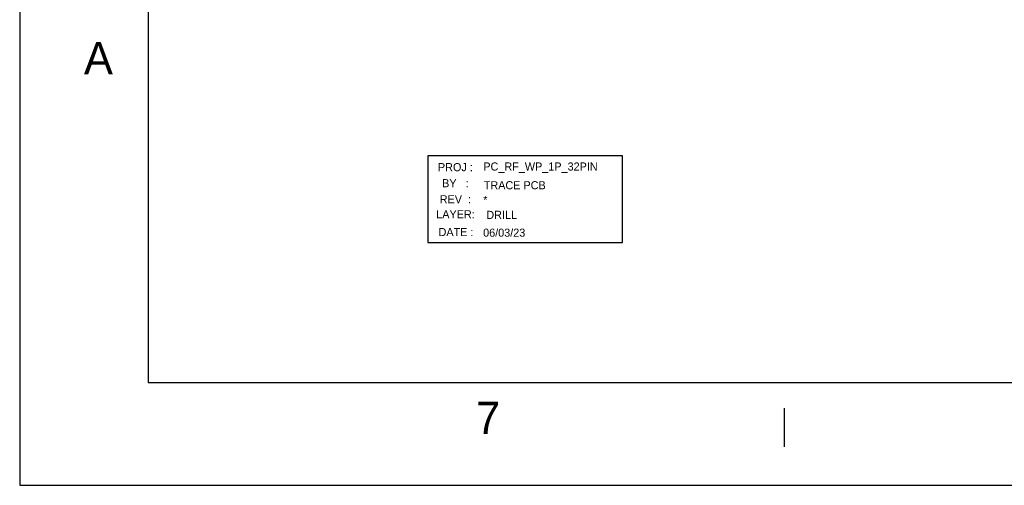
# Model space of a CAD drawing. Extents: x -70 to 794, y -110 to 464.
# Tile 1 of 12: x -70 to 125, y -110 to -18. Entities that reach past the tile are written whole.
import ezdxf
from ezdxf.enums import TextEntityAlignment as Align

# ---------------------------------------------------------------- set-up
doc = ezdxf.new("R2010")
doc.units = 0
for name, color, linetype in [('BG_DD_FORMAT', 85, 'CONTINUOUS'), ('BG_FORMAT_TOP', 140, 'CONTINUOUS'), ('DF_OUTLINE', 52, 'CONTINUOUS')]:
    doc.layers.add(name, color=color, linetype=linetype)

msp = doc.modelspace()

# ---------------------------------------------------------------- linework, layer by layer
at = {"layer": 'BG_FORMAT_TOP'}
msp.add_lwpolyline([(10.957306, -45.649134), (10.957306, -62.159134), (49.438306, -62.159134), (49.438306, -45.014134), (10.957306, -45.014134), (10.957306, -45.649134)], dxfattribs=at)
at = {"layer": 'DF_OUTLINE'}
msp.add_lwpolyline([(793.920688, -110.166658), (793.920688, 463.873342), (-69.679312, 463.873342), (-69.679312, -110.166658)], close=True, dxfattribs=at)
for points in [[(-44.279312, 138.753342), (-44.279312, -33.966658)], [(-44.279312, -33.966658), (-44.279312, -89.846658), (77.640688, -89.846658)], [(75.100688, -89.846658), (418.000688, -89.846658)], [(81.450688, -102.546658), (81.450688, -94.926658)]]:
    msp.add_lwpolyline(points, dxfattribs=at)

# ---------------------------------------------------------------- texts
at = {"layer": 'BG_DD_FORMAT'}
msp.add_text('DRILL', height=1.6002, dxfattribs=at).set_placement((25.562306, -57.498234), align=Align.CENTER)
at = {"layer": 'BG_FORMAT_TOP'}
for s, p in [('PROJ :', (16.418306, -48.062134)), ('BY   :', (16.418306, -51.237134)), ('REV  :', (16.418306, -54.412134)), ('LAYER:', (16.443706, -57.383934)), ('DATE :', (16.545306, -60.889134))]:
    msp.add_text(s, height=1.6002, dxfattribs=at).set_placement(p, align=Align.CENTER)
for s, p in [('PC_RF_WP_1P_32PIN', (21.942806, -47.935134)), ('TRACE PCB', (22.029166, -51.64074)), ('*', (21.917406, -54.539134)), ('06/03/23', (21.904706, -61.016134))]:
    msp.add_text(s, height=1.6002, dxfattribs=at).set_placement(p)
at = {"layer": 'DF_OUTLINE', "width": 1.00804}
for s, p in [('A', (-56.979312, -28.886658)), ('7', (20.490688, -100.006658))]:
    msp.add_text(s, height=6.35, dxfattribs=at).set_placement(p)

doc.saveas('drawing.dxf')
